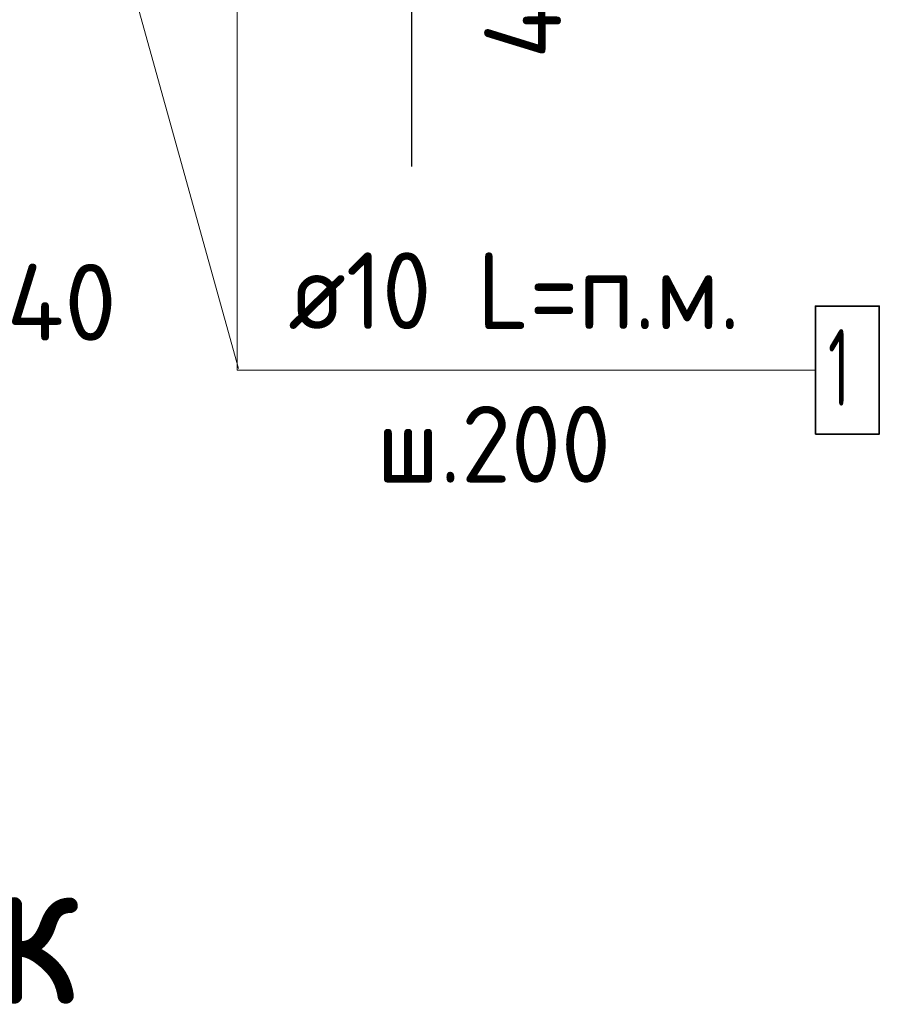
# Model space of a CAD drawing. Header units: metres. Extents: x -38 to 97, y -15 to 21.
# Tile 48 of 209: x 72.474 to 72.81, y 2.765 to 3.149. Entities that reach past the tile are written whole.
import ezdxf

# ---------------------------------------------------------------- set-up
doc = ezdxf.new("R2010")
doc.units = ezdxf.units.M
doc.header["$PDMODE"] = 65
doc.linetypes.add('______4', pattern=[0.135, 0.105, -0.03])
for name, color, linetype, lineweight in [('XR$4$Арм. стержнями нижней зоны', 180, 'Continuous', 35), ('XR$4$ВК__отв в полу 1-2 эт', 220, 'Continuous', 25), ('XR$4$Размерная линия (1)', 7, 'Continuous', 13)]:
    doc.layers.add(name, color=color, linetype=linetype, lineweight=lineweight)
doc.styles.add('ISOCPEUR', font='txt')
doc.dimstyles.new('DIMSTYLE_14', dxfattribs={"dimtxt": 0.03, "dimasz": 0.03, "dimexe": 0, "dimexo": 0, "dimgap": 0.015, "dimtad": 2, "dimdec": 0, "dimlfac": 1000, "dimrnd": 1, "dimzin": 12, "dimdsep": 46, "dimtxsty": 'ISOCPEUR', "dimblk1": 'ALL_ML_STRICH', "dimblk2": 'ALL_ML_STRICH', "dimsah": 1, "dimcen": 0, "dimclrd": 7, "dimclre": 256, "dimclrt": 7, "dimadec": 0, "dimazin": 0, "dimtfac": 1, "dimtdec": 0, "dimtix": 1, "dimtmove": 2, "dimatfit": 3, "dimfxl": 0, "dimtvp": 1.2, "dimtzin": 0, "dimlwd": 0, "dimlwe": -3, "dimarcsym": 0})

# ---------------------------------------------------------------- blocks, each defined once
blk = doc.blocks.new('ALL_ML_STRICH')
at = {"color": 0, "linetype": 'ByBlock', "lineweight": -2}
for p, q in [((0, -0.5), (0, 0.5)), ((-0.3, -0.3), (0.3, 0.3)), ((-1, 0), (0.5, 0))]:
    blk.add_line(p, q, dxfattribs=at)
blk = doc.blocks.new('*D337')
at = {"layer": 'DEFPOINTS', "color": 7, "linetype": 'Continuous', "lineweight": 13, "transparency": 33554687}
for p in [(72.41018, 3.13197), (72.45014, 3.09197), (72.41018, 3.01674)]:
    blk.add_point(p, dxfattribs=at)
at = {"layer": 'XR$4$Размерная линия (1)', "color": 9, "linetype": 'Continuous', "lineweight": -2, "true_color": 0xc7c7c7, "transparency": 33554687}
for p, q in [((72.41018, 3.11197), (72.41018, 3.01674)), ((72.45014, 3.07197), (72.45014, 3.01674))]:
    blk.add_line(p, q, dxfattribs=at)
at = {"layer": 'XR$4$Размерная линия (1)', "color": 7, "linetype": 'Continuous', "lineweight": -2, "transparency": 33554687}
blk.add_line((72.41018, 3.01674), (72.45014, 3.01674), dxfattribs=at)
at = {"layer": 'XR$4$Размерная линия (1)', "color": 7, "linetype": 'Continuous', "lineweight": 13, "transparency": 33554687, "xscale": 0.03, "yscale": 0.03, "zscale": 0.03, "rotation": 180}
blk.add_blockref('ALL_ML_STRICH', (72.41018, 3.01674), dxfattribs=at)
at = {"layer": 'XR$4$Размерная линия (1)', "color": 7, "linetype": 'Continuous', "lineweight": 13, "transparency": 33554687, "xscale": 0.03, "yscale": 0.03, "zscale": 0.03}
blk.add_blockref('ALL_ML_STRICH', (72.45014, 3.01674), dxfattribs=at)
at = {"layer": 'XR$4$Размерная линия (1)', "color": 7, "linetype": 'Continuous', "lineweight": 13, "transparency": 33554687, "insert": (72.49048, 3.03894), "char_height": 0.03, "width": 0.06, "attachment_point": 5, "style": 'ISOCPEUR'}
blk.add_mtext('\\A1;{40}', dxfattribs=at)
blk = doc.blocks.new('*D505')
at = {"layer": 'DEFPOINTS', "color": 7, "linetype": 'Continuous', "lineweight": 13, "transparency": 33554687}
for p in [(72.60086, 3.23697), (72.61371, 3.19197), (72.69352, 3.19197)]:
    blk.add_point(p, dxfattribs=at)
at = {"layer": 'XR$4$Размерная линия (1)', "color": 9, "linetype": 'Continuous', "lineweight": -2, "true_color": 0xc7c7c7, "transparency": 33554687}
for p, q in [((72.62086, 3.23697), (72.69352, 3.23697)), ((72.63371, 3.19197), (72.69352, 3.19197))]:
    blk.add_line(p, q, dxfattribs=at)
at = {"layer": 'XR$4$Размерная линия (1)', "color": 7, "linetype": 'Continuous', "lineweight": -2, "transparency": 33554687}
blk.add_line((72.69352, 3.19197), (72.69352, 3.23697), dxfattribs=at)
at = {"layer": 'XR$4$Размерная линия (1)', "color": 7, "linetype": 'Continuous', "lineweight": 13, "transparency": 33554687, "xscale": 0.03, "yscale": 0.03, "zscale": 0.03}
for p, rotation in [((72.69352, 3.23697), 90), ((72.69352, 3.19197), 270)]:
    blk.add_blockref('ALL_ML_STRICH', p, dxfattribs=dict(at, rotation=rotation))
at = {"layer": 'XR$4$Размерная линия (1)', "color": 7, "linetype": 'Continuous', "lineweight": 13, "transparency": 33554687, "insert": (72.67067, 3.15623), "char_height": 0.03, "width": 0.06, "attachment_point": 5, "rotation": 90, "style": 'ISOCPEUR'}
blk.add_mtext('\\A1;{45}', dxfattribs=at)

msp = doc.modelspace()

# ---------------------------------------------------------------- linework, layer by layer
at = {"color": 7, "linetype": '______4', "lineweight": 25, "transparency": 33554687}
msp.add_line((72.62732, 3.09197), (72.62732, 3.49197), dxfattribs=at)
at = {"layer": 'XR$4$Арм. стержнями нижней зоны', "color": 7, "linetype": 'Continuous', "lineweight": 13, "transparency": 33554687}
for q in [(72.55902, 3.23697), (72.78502, 3.01245)]:
    msp.add_line((72.55902, 3.01245), q, dxfattribs=at)
at = {"layer": 'XR$4$Арм. стержнями нижней зоны', "color": 7, "linetype": 'Continuous', "lineweight": 35, "transparency": 33554687}
msp.add_lwpolyline([(72.78502, 2.98745), (72.81002, 2.98745), (72.81002, 3.03745), (72.78502, 3.03745), (72.78502, 2.98745)], dxfattribs=at)
at = {"layer": 'XR$4$ВК__отв в полу 1-2 эт', "color": 7, "linetype": 'Continuous', "lineweight": 13, "transparency": 33554687}
msp.add_line((72.50018, 3.22692), (72.55964, 3.01299), dxfattribs=at)

# ---------------------------------------------------------------- texts
at = {"color": 7, "linetype": 'Continuous', "lineweight": 13, "transparency": 33554687, "insert": (72.4968, 2.76454), "char_height": 0.06, "width": 0.1777778, "attachment_point": 9, "style": 'ISOCPEUR'}
msp.add_mtext('\\A1;{\\fISOCPEUR|i0|b0;\\H0.060000;\\W1.000000;\\C7;ж-ж}\\P', dxfattribs=at)
at = {"layer": 'XR$4$Арм. стержнями нижней зоны', "color": 7, "linetype": 'Continuous', "lineweight": 25, "transparency": 33554687, "char_height": 0.03, "attachment_point": 7, "style": 'ISOCPEUR'}
for s, insert, width in [('\\W0.94;ø10 L=п.м.', (72.57902, 3.02845), 0.1999831), ('\\W0.56;1', (72.79002, 2.99845), 0.0233333), ('\\W0.95;ш.200 ', (72.61352, 2.96845), 0.1311995)]:
    msp.add_mtext(s, dxfattribs=dict(at, insert=insert, width=width))

# ---------------------------------------------------------------- dimensions: what is measured, and where the dimension line sits
at = {"layer": 'XR$4$Размерная линия (1)', "color": 7, "linetype": 'Continuous', "lineweight": 13, "transparency": 33554687}
dim = msp.add_linear_dim(base=(72.69352, 3.23697), p1=(72.63371, 3.19197), p2=(72.62086, 3.23697), angle=90, dimstyle='DIMSTYLE_14', override={"dimpost": '<>', "dimclrd": 7, "dimclre": 9, "dimclrt": 7, "dimlwd": 0, "dimlwe": 65533}, dxfattribs=at)
dim.commit()
dim.dimension.update_dxf_attribs({"geometry": '*D505', "text_midpoint": (72.67067, 3.15623), "dimtype": 160})
dim = msp.add_linear_dim(base=(72.45014, 3.01674), p1=(72.41018, 3.11197), p2=(72.45014, 3.07197), dimstyle='DIMSTYLE_14', override={"dimpost": '<>', "dimclrd": 7, "dimclre": 9, "dimclrt": 7, "dimlwd": 0, "dimlwe": 65533}, dxfattribs=at)
dim.commit()
dim.dimension.update_dxf_attribs({"geometry": '*D337', "text_midpoint": (72.49048, 3.03894), "dimtype": 160})

doc.saveas('drawing.dxf')
